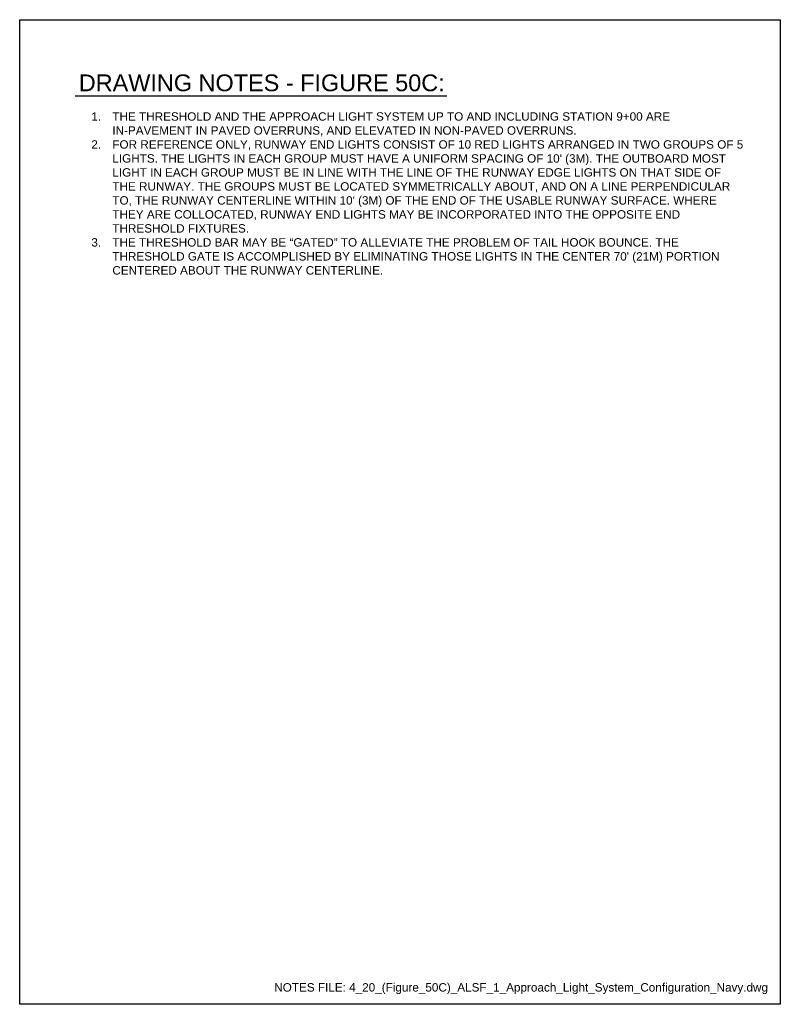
# Model space of a CAD drawing. Header units: inches. Extents: x 0 to 21.3, y 0 to 11.
# Tile 2 of 2: x 12.8 to 21.3, y 0 to 11. Entities that reach past the tile are written whole.
import ezdxf
from ezdxf.enums import TextEntityAlignment as Align

# ---------------------------------------------------------------- set-up
doc = ezdxf.new("R2010")
doc.units = ezdxf.units.IN
doc.header["$LTSCALE"] = 0.375
doc.header["$MEASUREMENT"] = 0
doc.layers.add('G-ANNO-RDME', color=5, linetype='CONTINUOUS', lineweight=18)
doc.layers.add('G-ANNO-TEXT', color=7, linetype='CONTINUOUS')
doc.layers.add('G-ANNO-TTLB', color=7, linetype='CONTINUOUS')
doc.styles.add('00-E-TITLE-1_1', font='arial.ttf', dxfattribs={"height": 0.1875})
doc.styles.add('01-E-BLDG-1_1', font='arial.ttf', dxfattribs={"height": 0.09375})

msp = doc.modelspace()

# ---------------------------------------------------------------- linework, layer by layer
at = {"layer": 'G-ANNO-TEXT', "linetype": 'Continuous', "lineweight": 30}
msp.add_line((13.3713, 10.14903), (17.52517, 10.14903), dxfattribs=at)
at = {"layer": 'G-ANNO-TTLB'}
msp.add_lwpolyline([(12.75, 11), (21.25, 11), (21.25, 0), (12.75, 0)], close=True, dxfattribs=at)

# ---------------------------------------------------------------- texts
at = {"layer": 'G-ANNO-RDME', "insert": (21.11242, 0.11416), "char_height": 0.09375, "width": 7.0264495, "attachment_point": 9, "style": '01-E-BLDG-1_1'}
msp.add_mtext('NOTES FILE: 4_20_(Figure_50C)_ALSF_1_Approach_Light_System_Configuration_Navy.dwg', dxfattribs=at)
at = {"layer": 'G-ANNO-TEXT', "style": '00-E-TITLE-1_1'}
msp.add_text('DRAWING NOTES - FIGURE 50C:', height=0.1875, dxfattribs=at).set_placement((13.41045, 10.1447), align=Align.BOTTOM_LEFT)
at = {"layer": 'G-ANNO-TEXT', "insert": (13.41045, 9.96565), "char_height": 0.09375, "width": 7.4237884, "attachment_point": 1, "style": '01-E-BLDG-1_1'}
msp.add_mtext("\\pi-0.23438,l0.375;1.^ITHE THRESHOLD AND THE APPROACH LIGHT SYSTEM UP TO AND INCLUDING STATION 9+00 ARE IN-PAVEMENT IN PAVED OVERRUNS, AND ELEVATED IN NON-PAVED OVERRUNS.\\P2.^IFOR REFERENCE ONLY, RUNWAY END LIGHTS CONSIST OF 10 RED LIGHTS ARRANGED IN TWO GROUPS OF 5 LIGHTS. THE LIGHTS IN EACH GROUP MUST HAVE A UNIFORM SPACING OF 10' (3M). THE OUTBOARD MOST LIGHT IN EACH GROUP MUST BE IN LINE WITH THE LINE OF THE RUNWAY EDGE LIGHTS ON THAT SIDE OF THE RUNWAY. THE GROUPS MUST BE LOCATED SYMMETRICALLY ABOUT, AND ON A LINE PERPENDICULAR TO, THE RUNWAY CENTERLINE WITHIN 10' (3M) OF THE END OF THE USABLE RUNWAY SURFACE. WHERE THEY ARE COLLOCATED, RUNWAY END LIGHTS MAY BE INCORPORATED INTO THE OPPOSITE END THRESHOLD FIXTURES.\\P3.^ITHE THRESHOLD BAR MAY BE “GATED” TO ALLEVIATE THE PROBLEM OF TAIL HOOK BOUNCE. THE THRESHOLD GATE IS ACCOMPLISHED BY ELIMINATING THOSE LIGHTS IN THE CENTER 70' (21M) PORTION CENTERED ABOUT THE RUNWAY CENTERLINE.", dxfattribs=at)

doc.saveas('drawing.dxf')
